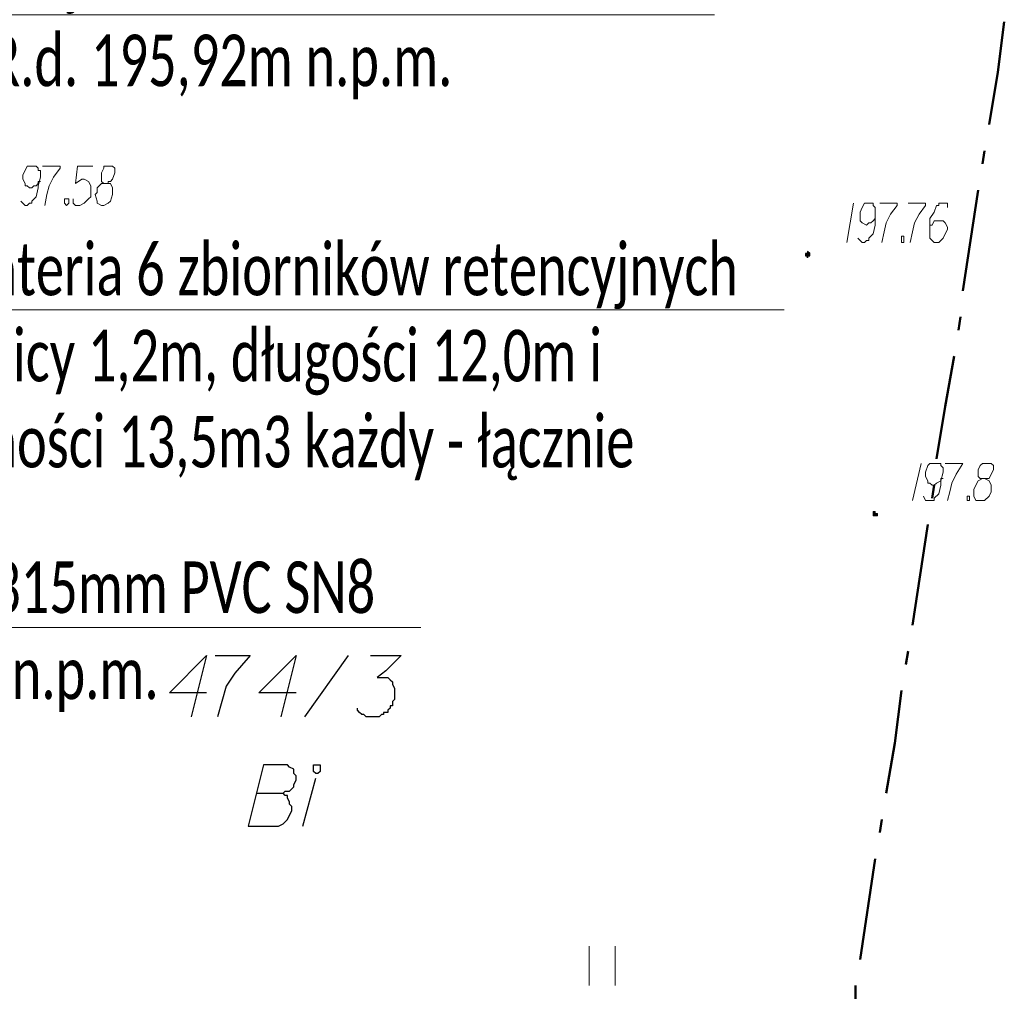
# Model space of a CAD drawing. Header units: metres. Extents: x 7431553 to 7432401, y 5544342 to 5544539.
# Tile 168 of 180: x 7432251 to 7432270, y 5544457 to 5544476. Entities that reach past the tile are written whole.
import ezdxf
from ezdxf import colors
from ezdxf.entities.mleader import LeaderData, LeaderLine
from ezdxf.math import Vec2, Vec3

# ---------------------------------------------------------------- set-up
doc = ezdxf.new("R2010")
doc.units = ezdxf.units.M
doc.header["$MEASUREMENT"] = 0
for name, color, linetype, lineweight in [('BG-PR90-PB-PZT-PZT01_2026_04_14$0$MAPA DCP', 7, 'Continuous', 0), ('PRIMETECH_XREF', 7, 'Continuous', 5), ('PROHUBUS- OPISY WENTYLACJA', 7, 'Continuous', 13)]:
    doc.layers.add(name, color=color, linetype=linetype, lineweight=lineweight)
doc.styles.add('DYN_DIM', font='ARIAL.TTF')

# ---------------------------------------------------------------- blocks, each defined once
blk = doc.blocks.new('_$0$_None')
blk = doc.blocks.new('BG-PR90-PB-PZT-PZT01_2026_04_14$0$Naddrwiną2025_v2klauzulap')
at = {"layer": 'BG-PR90-PB-PZT-PZT01_2026_04_14$0$MAPA DCP', "linetype": 'Continuous', "lineweight": 0, "transparency": 33554559}
for points in [[(7431695.873, 5544681.907), (7431695.915, 5544681.907), (7431695.915, 5544681.907), (7431695.915, 5544681.907), (7431695.915, 5544681.907), (7431695.915, 5544681.907), (7431695.915, 5544681.949), (7431695.915, 5544681.949), (7431695.915, 5544681.949), (7431695.915, 5544681.949), (7431695.915, 5544681.992), (7431695.915, 5544681.992), (7431695.873, 5544681.992), (7431695.873, 5544681.992), (7431695.873, 5544681.992), (7431695.873, 5544681.949), (7431695.83, 5544681.949), (7431695.83, 5544681.949), (7431695.83, 5544681.949), (7431695.83, 5544681.907), (7431695.83, 5544681.907)], [(7431690.835, 5544680.595), (7431690.877, 5544680.595), (7431690.877, 5544680.595), (7431690.877, 5544680.595), (7431690.877, 5544680.637), (7431690.877, 5544680.637), (7431690.92, 5544680.637), (7431690.877, 5544680.637), (7431690.877, 5544680.679), (7431690.877, 5544680.679), (7431690.877, 5544680.679), (7431690.877, 5544680.679), (7431690.835, 5544680.679), (7431690.835, 5544680.679), (7431690.835, 5544680.679), (7431690.835, 5544680.679), (7431690.835, 5544680.679), (7431690.793, 5544680.637), (7431690.793, 5544680.637), (7431690.793, 5544680.637), (7431690.835, 5544680.637)]]:
    blk.add_hatch(color=256, dxfattribs=at).paths.add_polyline_path(points)
at = {"layer": 'BG-PR90-PB-PZT-PZT01_2026_04_14$0$MAPA DCP', "linetype": 'Continuous', "lineweight": 50, "transparency": 33554687}
for points in [[(7431688.337, 5544684.151), (7431687.321, 5544684.32), (7431686.348, 5544684.447)], [(7431689.099, 5544684.024), (7431688.845, 5544684.066)], [(7431691.555, 5544683.643), (7431689.607, 5544683.939)], [(7431692.317, 5544683.558), (7431692.063, 5544683.6)], [(7431694.814, 5544683.135), (7431693.798, 5544683.304), (7431692.825, 5544683.473)], [(7431695.576, 5544683.05), (7431695.322, 5544683.092)], [(7431698.032, 5544682.669), (7431696.084, 5544682.965)], [(7431698.794, 5544682.542), (7431698.54, 5544682.584)], [(7431701.291, 5544682.161), (7431700.318, 5544682.33), (7431699.302, 5544682.457)], [(7431702.053, 5544682.034), (7431701.799, 5544682.076)], [(7431704.509, 5544681.653), (7431702.561, 5544681.949)], [(7431705.271, 5544681.568), (7431705.017, 5544681.568)]]:
    blk.add_lwpolyline(points, dxfattribs=at)
at = {"layer": 'BG-PR90-PB-PZT-PZT01_2026_04_14$0$MAPA DCP', "linetype": 'Continuous', "lineweight": 9, "transparency": 33554687}
for points in [[(7431695.195, 5544684.024), (7431695.195, 5544684.151), (7431695.111, 5544684.193), (7431695.026, 5544684.235), (7431694.941, 5544684.235), (7431694.899, 5544684.193), (7431694.899, 5544684.151), (7431694.899, 5544684.108), (7431694.899, 5544684.024), (7431694.941, 5544683.981), (7431695.026, 5544683.939), (7431695.068, 5544683.939), (7431695.153, 5544683.939), (7431695.195, 5544683.981), (7431695.195, 5544684.024), (7431695.238, 5544683.939), (7431695.322, 5544683.897), (7431695.407, 5544683.854), (7431695.449, 5544683.854), (7431695.534, 5544683.854), (7431695.619, 5544683.897), (7431695.619, 5544683.939), (7431695.619, 5544683.981), (7431695.619, 5544684.066), (7431695.534, 5544684.151), (7431695.449, 5544684.193), (7431695.407, 5544684.193), (7431695.322, 5544684.193), (7431695.238, 5544684.151), (7431695.195, 5544684.066)], [(7431694.899, 5544683.304), (7431694.899, 5544683.643), (7431695.111, 5544683.516), (7431695.28, 5544683.431), (7431695.449, 5544683.389), (7431695.619, 5544683.346)], [(7431689.946, 5544683.346), (7431689.861, 5544683.346), (7431689.861, 5544683.177), (7431689.904, 5544683.177), (7431689.904, 5544683.135), (7431690.031, 5544683.092), (7431690.158, 5544683.008), (7431690.242, 5544683.008), (7431690.412, 5544683.008), (7431690.496, 5544683.008), (7431690.539, 5544683.008), (7431690.581, 5544683.05), (7431690.623, 5544683.092), (7431690.623, 5544683.177), (7431690.581, 5544683.219), (7431690.539, 5544683.262), (7431690.454, 5544683.304), (7431690.369, 5544683.346), (7431690.327, 5544683.346), (7431690.242, 5544683.304), (7431690.2, 5544683.262), (7431690.2, 5544683.219), (7431690.2, 5544683.177), (7431690.2, 5544683.135), (7431690.2, 5544683.092), (7431690.285, 5544683.05), (7431690.285, 5544683.008), (7431690.327, 5544683.008)], [(7431695.534, 5544682.881), (7431695.619, 5544682.923), (7431695.619, 5544683.092), (7431695.576, 5544683.092), (7431695.492, 5544683.177), (7431695.322, 5544683.219), (7431695.238, 5544683.219), (7431695.068, 5544683.262), (7431694.984, 5544683.262), (7431694.941, 5544683.219), (7431694.899, 5544683.219), (7431694.899, 5544683.177), (7431694.899, 5544683.135), (7431694.899, 5544683.092), (7431694.899, 5544683.05), (7431694.899, 5544683.008), (7431694.941, 5544682.965), (7431695.068, 5544682.923), (7431695.111, 5544682.923), (7431695.153, 5544682.923), (7431695.238, 5544682.965), (7431695.28, 5544682.965), (7431695.28, 5544683.008), (7431695.322, 5544683.05), (7431695.322, 5544683.092), (7431695.28, 5544683.135), (7431695.238, 5544683.219), (7431695.195, 5544683.219), (7431695.195, 5544683.262)], [(7431689.861, 5544682.584), (7431689.861, 5544682.923), (7431689.904, 5544682.923), (7431690.073, 5544682.796), (7431690.242, 5544682.711), (7431690.412, 5544682.669), (7431690.623, 5544682.627)], [(7431694.899, 5544682.838), (7431695.619, 5544682.669)], [(7431689.861, 5544682.034), (7431689.861, 5544682.373), (7431689.904, 5544682.373), (7431690.073, 5544682.246), (7431690.242, 5544682.161), (7431690.412, 5544682.119), (7431690.623, 5544682.076)], [(7431690.539, 5544681.611), (7431690.581, 5544681.653), (7431690.623, 5544681.695), (7431690.623, 5544681.738), (7431690.581, 5544681.78), (7431690.581, 5544681.822), (7431690.539, 5544681.822), (7431690.454, 5544681.907), (7431690.285, 5544681.949), (7431690.242, 5544681.949), (7431690.073, 5544681.949), (7431689.946, 5544681.949), (7431689.904, 5544681.907), (7431689.861, 5544681.907), (7431689.861, 5544681.865), (7431689.861, 5544681.822), (7431689.861, 5544681.78), (7431689.861, 5544681.738), (7431689.946, 5544681.695), (7431690.031, 5544681.653), (7431690.073, 5544681.653), (7431690.115, 5544681.653), (7431690.2, 5544681.653), (7431690.242, 5544681.695), (7431690.285, 5544681.78), (7431690.242, 5544681.822), (7431690.242, 5544681.865), (7431690.2, 5544681.907), (7431690.158, 5544681.949)], [(7431689.861, 5544681.526), (7431690.623, 5544681.399)], [(7431689.48, 5544667.006), (7431689.48, 5544667.09), (7431689.438, 5544667.09), (7431689.438, 5544667.133), (7431689.396, 5544667.175), (7431689.269, 5544667.217), (7431689.184, 5544667.217), (7431689.142, 5544667.175), (7431689.142, 5544667.133), (7431689.142, 5544667.09), (7431689.142, 5544667.006), (7431689.184, 5544667.006), (7431689.269, 5544666.963), (7431689.311, 5544666.963), (7431689.396, 5544666.963), (7431689.438, 5544666.963), (7431689.48, 5544667.006), (7431689.48, 5544666.963), (7431689.565, 5544666.879), (7431689.65, 5544666.879), (7431689.692, 5544666.836), (7431689.819, 5544666.879), (7431689.861, 5544666.879), (7431689.904, 5544666.963), (7431689.904, 5544667.006), (7431689.861, 5544667.09), (7431689.819, 5544667.133), (7431689.692, 5544667.175), (7431689.65, 5544667.175), (7431689.565, 5544667.175), (7431689.48, 5544667.133), (7431689.48, 5544667.09)], [(7431689.142, 5544666.794), (7431689.142, 5544666.498), (7431689.48, 5544666.455), (7431689.396, 5544666.582), (7431689.396, 5544666.625), (7431689.438, 5544666.709), (7431689.523, 5544666.752), (7431689.607, 5544666.752), (7431689.734, 5544666.752), (7431689.777, 5544666.709), (7431689.861, 5544666.625), (7431689.904, 5544666.54), (7431689.904, 5544666.455), (7431689.861, 5544666.413), (7431689.777, 5544666.413)], [(7431689.142, 5544665.82), (7431689.142, 5544666.159), (7431689.184, 5544666.159), (7431689.353, 5544666.032), (7431689.523, 5544665.947), (7431689.692, 5544665.905), (7431689.904, 5544665.863)], [(7431689.819, 5544665.397), (7431689.861, 5544665.439), (7431689.904, 5544665.482), (7431689.904, 5544665.524), (7431689.861, 5544665.566), (7431689.861, 5544665.609), (7431689.819, 5544665.609), (7431689.734, 5544665.693), (7431689.565, 5544665.736), (7431689.523, 5544665.736), (7431689.353, 5544665.778), (7431689.226, 5544665.778), (7431689.226, 5544665.736), (7431689.184, 5544665.736), (7431689.142, 5544665.693), (7431689.142, 5544665.651), (7431689.142, 5544665.609), (7431689.142, 5544665.566), (7431689.142, 5544665.524), (7431689.226, 5544665.482), (7431689.311, 5544665.439), (7431689.353, 5544665.439), (7431689.396, 5544665.439), (7431689.48, 5544665.482), (7431689.523, 5544665.482), (7431689.523, 5544665.524), (7431689.565, 5544665.566), (7431689.565, 5544665.609), (7431689.523, 5544665.651), (7431689.523, 5544665.693), (7431689.48, 5544665.736), (7431689.438, 5544665.736), (7431689.438, 5544665.778)]]:
    blk.add_lwpolyline(points, dxfattribs=at)
for points in [[(7431695.534, 5544683.727), (7431695.534, 5544683.77), (7431695.619, 5544683.77), (7431695.619, 5544683.727), (7431695.576, 5544683.727)], [(7431690.496, 5544682.457), (7431690.496, 5544682.5), (7431690.623, 5544682.5), (7431690.623, 5544682.457), (7431690.581, 5544682.457), (7431690.539, 5544682.457)], [(7431689.777, 5544666.286), (7431689.777, 5544666.328), (7431689.861, 5544666.328), (7431689.904, 5544666.286), (7431689.861, 5544666.244), (7431689.819, 5544666.244), (7431689.777, 5544666.244)]]:
    blk.add_lwpolyline(points, close=True, dxfattribs=at)
at = {"layer": 'BG-PR90-PB-PZT-PZT01_2026_04_14$0$MAPA DCP', "linetype": 'Continuous', "lineweight": 0, "transparency": 33554687}
for points in [[(7431695.873, 5544681.907), (7431695.915, 5544681.907), (7431695.915, 5544681.907), (7431695.915, 5544681.907), (7431695.915, 5544681.907), (7431695.915, 5544681.907), (7431695.915, 5544681.949), (7431695.915, 5544681.949), (7431695.915, 5544681.949), (7431695.915, 5544681.949), (7431695.915, 5544681.992), (7431695.915, 5544681.992), (7431695.873, 5544681.992), (7431695.873, 5544681.992), (7431695.873, 5544681.992), (7431695.873, 5544681.949), (7431695.83, 5544681.949), (7431695.83, 5544681.949), (7431695.83, 5544681.949), (7431695.83, 5544681.907), (7431695.83, 5544681.907), (7431695.873, 5544681.907), (7431695.873, 5544681.907)], [(7431690.835, 5544680.595), (7431690.877, 5544680.595), (7431690.877, 5544680.595), (7431690.877, 5544680.595), (7431690.877, 5544680.637), (7431690.877, 5544680.637), (7431690.92, 5544680.637), (7431690.877, 5544680.637), (7431690.877, 5544680.679), (7431690.877, 5544680.679), (7431690.877, 5544680.679), (7431690.877, 5544680.679), (7431690.835, 5544680.679), (7431690.835, 5544680.679), (7431690.835, 5544680.679), (7431690.835, 5544680.679), (7431690.835, 5544680.679), (7431690.793, 5544680.637), (7431690.793, 5544680.637), (7431690.793, 5544680.637), (7431690.835, 5544680.637), (7431690.835, 5544680.595), (7431690.835, 5544680.595)]]:
    blk.add_lwpolyline(points, close=True, dxfattribs=at)
at = {"layer": 'BG-PR90-PB-PZT-PZT01_2026_04_14$0$MAPA DCP', "linetype": 'Continuous', "lineweight": -3, "transparency": 33554687}
blk.add_lwpolyline([(7431690.835, 5544680.595), (7431690.877, 5544680.595), (7431690.877, 5544680.595), (7431690.877, 5544680.595), (7431690.877, 5544680.637), (7431690.877, 5544680.637), (7431690.92, 5544680.637), (7431690.877, 5544680.637), (7431690.877, 5544680.679), (7431690.877, 5544680.679), (7431690.877, 5544680.679), (7431690.877, 5544680.679), (7431690.835, 5544680.679), (7431690.835, 5544680.679), (7431690.835, 5544680.679), (7431690.835, 5544680.679), (7431690.835, 5544680.679), (7431690.793, 5544680.637), (7431690.793, 5544680.637), (7431690.793, 5544680.637), (7431690.835, 5544680.637), (7431690.835, 5544680.595), (7431690.835, 5544680.595)], close=True, dxfattribs=at)
at = {"layer": 'BG-PR90-PB-PZT-PZT01_2026_04_14$0$MAPA DCP', "linetype": 'Continuous', "lineweight": 0, "transparency": 33554495}
blk.add_lwpolyline([(7431690.92, 5544680.637), (7431690.877, 5544680.637)], dxfattribs=at)
at = {"layer": 'BG-PR90-PB-PZT-PZT01_2026_04_14$0$MAPA DCP', "linetype": 'Continuous', "lineweight": 18, "transparency": 33554687}
for points in [[(7431705.017, 5544676.912), (7431704.255, 5544676.912)], [(7431704.255, 5544676.404), (7431705.017, 5544676.404)]]:
    blk.add_lwpolyline(points, dxfattribs=at)
at = {"layer": 'BG-PR90-PB-PZT-PZT01_2026_04_14$0$MAPA DCP', "linetype": 'Continuous', "lineweight": 25, "transparency": 33554687}
for points in [[(7431698.624, 5544672.17), (7431698.624, 5544672.763), (7431698.921, 5544672.467), (7431699.048, 5544672.297), (7431699.048, 5544672.467), (7431699.048, 5544672.509), (7431699.09, 5544672.551), (7431699.132, 5544672.594), (7431699.175, 5544672.594), (7431699.259, 5544672.636), (7431699.302, 5544672.636), (7431699.344, 5544672.636), (7431699.386, 5544672.636), (7431699.429, 5544672.636), (7431699.471, 5544672.636), (7431699.513, 5544672.594), (7431699.556, 5544672.594), (7431699.598, 5544672.594), (7431699.598, 5544672.551), (7431699.64, 5544672.551), (7431699.683, 5544672.509), (7431699.725, 5544672.509), (7431699.725, 5544672.467), (7431699.725, 5544672.424), (7431699.767, 5544672.424), (7431699.767, 5544672.382), (7431699.81, 5544672.34), (7431699.81, 5544672.255), (7431699.81, 5544672.17), (7431699.81, 5544672.128), (7431699.81, 5544672.086), (7431699.767, 5544672.043), (7431699.767, 5544672.001), (7431699.725, 5544671.959), (7431699.683, 5544671.916), (7431699.64, 5544671.916)], [(7431699.81, 5544670.9), (7431698.624, 5544671.747)], [(7431699.344, 5544670.731), (7431699.344, 5544670.011), (7431698.624, 5544670.731), (7431699.81, 5544670.435)], [(7431698.624, 5544669.165), (7431698.624, 5544669.842), (7431698.667, 5544669.8), (7431698.963, 5544669.546), (7431699.217, 5544669.376), (7431699.513, 5544669.292), (7431699.81, 5544669.207)], [(7431699.344, 5544668.995), (7431699.344, 5544668.276), (7431698.624, 5544668.995), (7431699.81, 5544668.699)]]:
    blk.add_lwpolyline(points, dxfattribs=at)
at = {"layer": 'BG-PR90-PB-PZT-PZT01_2026_04_14$0$MAPA DCP', "color": 94, "linetype": 'Continuous', "lineweight": 25, "true_color": 0x009a00, "transparency": 33554687}
blk.add_lwpolyline([(7431700.741, 5544671.112), (7431700.741, 5544671.197), (7431700.868, 5544671.197), (7431700.91, 5544671.154), (7431700.91, 5544671.112), (7431700.868, 5544671.07), (7431700.826, 5544671.07), (7431700.783, 5544671.07), (7431700.741, 5544671.07)], close=True, dxfattribs=at)
for points in [[(7431701.926, 5544670.858), (7431700.995, 5544671.112)], [(7431701.291, 5544669.969), (7431701.291, 5544670.477), (7431701.249, 5544670.519), (7431701.249, 5544670.604), (7431701.164, 5544670.689), (7431701.122, 5544670.689), (7431701.037, 5544670.731), (7431700.995, 5544670.731), (7431700.953, 5544670.731), (7431700.91, 5544670.689), (7431700.826, 5544670.689), (7431700.783, 5544670.604), (7431700.741, 5544670.562), (7431700.741, 5544670.519), (7431700.741, 5544670.477), (7431700.741, 5544670.096), (7431701.926, 5544669.8), (7431701.926, 5544670.392), (7431701.884, 5544670.477), (7431701.799, 5544670.562), (7431701.715, 5544670.604), (7431701.63, 5544670.646), (7431701.545, 5544670.646), (7431701.503, 5544670.604), (7431701.461, 5544670.604), (7431701.376, 5544670.562), (7431701.334, 5544670.562), (7431701.334, 5544670.519), (7431701.291, 5544670.477)]]:
    blk.add_lwpolyline(points, dxfattribs=at)
blk = doc.blocks.new('BG-PR90-PB-PZT-PZT01_2026_04_14')
at = {"layer": 'BG-PR90-PB-PZT-PZT01_2026_04_14$0$MAPA DCP', "rotation": 270}
blk.add_blockref('BG-PR90-PB-PZT-PZT01_2026_04_14$0$Naddrwiną2025_v2klauzulap', (1887585.788, 12976162.34), dxfattribs=at)

msp = doc.modelspace()

# ---------------------------------------------------------------- block references
at = {"layer": 'PRIMETECH_XREF', "linetype": 'Continuous', "lineweight": 0, "rotation": 360}
msp.add_blockref('BG-PR90-PB-PZT-PZT01_2026_04_14', (0, 0), dxfattribs=at)

# ---------------------------------------------------------------- next in the draw order: leaders
at = {"layer": 'PROHUBUS- OPISY WENTYLACJA', "ltscale": 10}
ml = msp.add_multileader_mtext('Standard', dxfattribs=at)
ml.set_content('\\fCalibri Light|b0|i0|c238;\\W0.7;Proj. wlot %%C315mm PVC SN8\\PR.d. 195,92m n.p.m.', color=256, style='DYN_DIM')
ml.set_leader_properties(color=256, linetype='ByLayer', lineweight=-1)
ml.set_arrow_properties(name='_$0$_None')
ml.build(insert=Vec2(0, 0))
ml.multileader.update_dxf_attribs({"has_text_frame": 1, "text_left_attachment_type": 6, "text_right_attachment_type": 6, "dogleg_length": 1.079, "arrow_head_size": 1})
ctx = ml.context
ctx.base_point, ctx.char_height, ctx.arrow_head_size, ctx.landing_gap_size, ctx.plane_origin = Vec3(7432250.182, 5544476.132), 1, 1, 0.4, Vec3(7432471.287, 5544664.38)
ctx.left_attachment, ctx.right_attachment = 6, 6
notes = []
notes.append((ctx, [(0, (1, 1, 0), (7432249.404, 5544476.132), (1, 0), 0.779, [(0, [(7432231.444, 5544461.926)], 0, [])])]))
ctx.mtext.insert, ctx.mtext.width, ctx.mtext.flow_direction = Vec3(7432250.582, 5544477.413), 13.90103, 5
ml = msp.add_multileader_mtext('Standard', dxfattribs=at)
ml.set_content('\\fCalibri Light|b0|i0|c238;\\W0.7;Proj. bateria 6 zbiorników retencyjnych\\Po średnicy 1,2m, długości 12,0m i  pojemności 13,5m3 każdy - łącznie 81m3', color=256, style='DYN_DIM')
ml.set_leader_properties(color=256, linetype='ByLayer', lineweight=-1)
ml.set_arrow_properties(name='_$0$_None')
ml.build(insert=Vec2(0, 0))
ml.multileader.update_dxf_attribs({"has_text_frame": 1, "text_left_attachment_type": 6, "text_right_attachment_type": 6, "dogleg_length": 1.079, "arrow_head_size": 1})
ctx = ml.context
ctx.base_point, ctx.char_height, ctx.arrow_head_size, ctx.landing_gap_size, ctx.plane_origin = Vec3(7432247.315, 5544470.414), 1, 1, 0.4, Vec3(7432468.42, 5544658.662)
ctx.left_attachment, ctx.right_attachment = 6, 6
notes.append((ctx, [(0, (1, 1, 0), (7432246.537, 5544470.414), (1, 0), 0.779, [(0, [(7432234.965, 5544462.274)], 0, [])])]))
ctx.mtext.insert, ctx.mtext.width, ctx.mtext.flow_direction = Vec3(7432247.715, 5544471.695), 18.07156, 5
ml = msp.add_multileader_mtext('Standard', dxfattribs=at)
ml.set_content('\\fCalibri Light|b0|i0|c238;\\W0.7;Proj. wylot %%C315mm PVC SN8\\PR.d. 195,04m n.p.m.', color=256, style='DYN_DIM')
ml.set_leader_properties(color=256, linetype='ByLayer', lineweight=-1)
ml.set_arrow_properties(name='_$0$_None')
ml.build(insert=Vec2(0, 0))
ml.multileader.update_dxf_attribs({"has_text_frame": 1, "text_left_attachment_type": 6, "text_right_attachment_type": 6, "dogleg_length": 1.079, "arrow_head_size": 1})
ctx = ml.context
ctx.base_point, ctx.char_height, ctx.arrow_head_size, ctx.landing_gap_size, ctx.plane_origin = Vec3(7432244.493, 5544464.259), 1, 1, 0.4, Vec3(7432465.598, 5544652.507)
ctx.left_attachment, ctx.right_attachment = 6, 6
notes.append((ctx, [(0, (1, 1, 0), (7432243.714, 5544464.259), (1, 0), 0.779, [(0, [(7432235.677, 5544449.593)], 0, [])])]))
ctx.mtext.insert, ctx.mtext.width, ctx.mtext.flow_direction = Vec3(7432244.893, 5544465.54), 13.90103, 5
for ctx, leaders in notes:
    for number, flags, end, landing, length, lines in leaders:
        leader = LeaderData()
        leader.index, (leader.has_last_leader_line, leader.has_dogleg_vector, leader.attachment_direction) = number, flags
        leader.last_leader_point, leader.dogleg_vector, leader.dogleg_length = Vec3(end), Vec3(landing), length
        for number, points, colour, breaks in lines:
            line = LeaderLine()
            line.index, line.vertices, line.color, line.breaks = number, Vec3.list(points), colors.encode_raw_color(colour), breaks
            leader.lines.append(line)
        ctx.leaders.append(leader)

doc.saveas('drawing.dxf')
